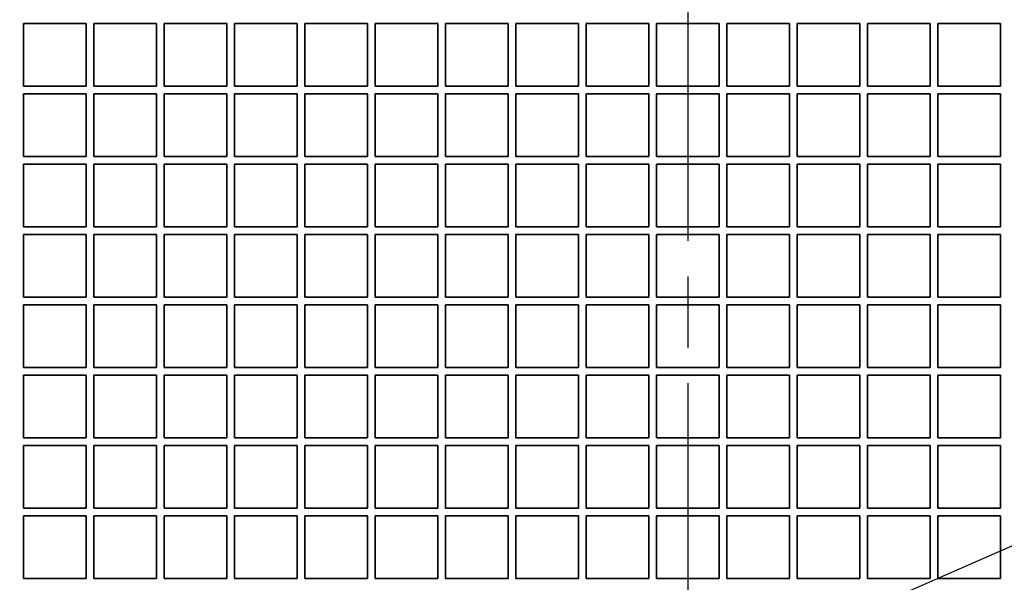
# Model space of a CAD drawing. Header units: millimetres. Extents: x 132 to 3320, y 40 to 2336.
# Tile 31 of 38: x 1903 to 2060, y 1646 to 1736. Entities that reach past the tile are written whole.
import ezdxf

# ---------------------------------------------------------------- set-up
doc = ezdxf.new("R2010")
doc.units = ezdxf.units.MM
doc.header["$LTSCALE"] = 8
doc.linetypes.add('CHAIN', pattern=[0.3543, 0.2362, -0.0295, 0.0591, -0.0295])
for name, color, linetype, lineweight, true_color in [('Krawędzie widoczne(ISO)', 7, 'Continuous', 35, 0x262659), ('Linia środkowa(ISO)', 7, 'Continuous', 25, 0x262659), ('Wymiary(ISO)', 7, 'Continuous', 25, 0x262659), ('Znacznik środka(ISO)', 7, 'Continuous', 25, 0x262659)]:
    doc.layers.add(name, color=color, linetype=linetype, lineweight=lineweight, true_color=true_color)
doc.styles.add('STANDARDDużyTekst', font='txt')
doc.dimstyles.new('X.XXX mała tolerancja', dxfattribs={"dimscale": 8, "dimtxt": 3.5, "dimasz": 3, "dimexe": 3.175, "dimexo": 0, "dimgap": 0.762, "dimtad": 1, "dimtoh": 1, "dimdec": 1, "dimrnd": 1e-08, "dimtxsty": 'STANDARDDużyTekst', "dimblk": 'Filled-2', "dimcen": 0.09, "dimdle": 10, "dimclrd": 256, "dimclre": 256, "dimclrt": 7, "dimadec": 1, "dimazin": 2, "dimtfac": 0.714286, "dimtdec": 3, "dimtmove": 0, "dimatfit": 3, "dimfxl": 1, "dimtolj": 1, "dimlwd": 25, "dimlwe": 25, "dimarcsym": 0})

# ---------------------------------------------------------------- blocks, each defined once
blk = doc.blocks.new('Filled-2')
at = {"color": 0}
for p, q in [((0, 0), (-1, 0.1667)), ((-1, 0.1667), (-1, -0.1667)), ((-1, 0), (0, 0)), ((-1, -0.1667), (0, 0))]:
    blk.add_line(p, q, dxfattribs=at)
at = {"color": 0, "flags": 128}
blk.add_lwpolyline([(-1, -0.1667), (0, 0), (-1, 0.1667), (-1, -0.1667)], dxfattribs=at)
at = {"color": 0}
blk.add_solid([(-1, -0.1667), (0, 0), (-1, 0.1667), (-1, -0.1667)], dxfattribs=at)
blk = doc.blocks.new('*D25')
at = {"layer": 'Defpoints', "color": 0, "linetype": 'Continuous', "transparency": 16777216}
for p in [(2236.74, 1676.91), (1781.46, 1582.36)]:
    blk.add_point(p, dxfattribs=at)
at = {"layer": 'Wymiary(ISO)', "color": 179, "linetype": 'Continuous', "lineweight": 25, "true_color": 0x262658, "transparency": 16777216}
for p, q in [((2213.25, 1672.03), (1804.96, 1587.24)), ((1781.46, 1582.36), (1622.34, 1549.32))]:
    blk.add_line(p, q, dxfattribs=at)
at = {"layer": 'Wymiary(ISO)', "color": 179, "linetype": 'Continuous', "lineweight": 25, "true_color": 0x262658, "transparency": 16777216, "xscale": 24, "yscale": 24, "zscale": 24}
for p, rotation in [((2236.74, 1676.91), 11.7318699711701), ((1781.46, 1582.36), 191.7318699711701)]:
    blk.add_blockref('Filled-2', p, dxfattribs=dict(at, rotation=rotation))
at = {"layer": 'Wymiary(ISO)', "color": 7, "linetype": 'Continuous', "lineweight": 25, "transparency": 16777216, "insert": (1621.26, 1584.51), "char_height": 28, "attachment_point": 1, "rotation": 11.7319, "style": 'STANDARDDużyTekst'}
blk.add_mtext('\\A1;∅465', dxfattribs=at)
blk = doc.blocks.new('*D26')
at = {"layer": 'Defpoints', "color": 0, "linetype": 'Continuous', "transparency": 16777216}
for p in [(2213.42, 1718.99), (1804.78, 1540.29)]:
    blk.add_point(p, dxfattribs=at)
at = {"layer": 'Wymiary(ISO)', "color": 179, "linetype": 'Continuous', "lineweight": 25, "true_color": 0x262658, "transparency": 16777216}
for p, q in [((2191.43, 1709.37), (1826.77, 1549.9)), ((1804.78, 1540.29), (1643.44, 1469.73))]:
    blk.add_line(p, q, dxfattribs=at)
at = {"layer": 'Wymiary(ISO)', "color": 179, "linetype": 'Continuous', "lineweight": 25, "true_color": 0x262658, "transparency": 16777216, "xscale": 24, "yscale": 24, "zscale": 24}
for p, rotation in [((2213.42, 1718.99), 23.62028117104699), ((1804.78, 1540.29), 203.620281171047)]:
    blk.add_blockref('Filled-2', p, dxfattribs=dict(at, rotation=rotation))
at = {"layer": 'Wymiary(ISO)', "color": 7, "linetype": 'Continuous', "lineweight": 25, "transparency": 16777216, "insert": (1635.13, 1503.95), "char_height": 28, "attachment_point": 1, "rotation": 23.6203, "style": 'STANDARDDużyTekst'}
blk.add_mtext('\\A1;∅446', dxfattribs=at)

msp = doc.modelspace()

# ---------------------------------------------------------------- linework, layer by layer
at = {"layer": 'Krawędzie widoczne(ISO)'}
for p, q in [((1903.301, 1725.437), (1903.301, 1735.437)), ((1903.301, 1735.437), (1913.301, 1735.437)), ((1913.301, 1735.437), (1913.301, 1725.437)), ((1914.501, 1725.437), (1914.501, 1735.437)), ((1914.501, 1735.437), (1924.501, 1735.437)), ((1924.501, 1735.437), (1924.501, 1725.437)), ((1925.701, 1725.437), (1925.701, 1735.437)), ((1925.701, 1735.437), (1935.701, 1735.437)), ((1935.701, 1735.437), (1935.701, 1725.437)), ((1936.901, 1725.437), (1936.901, 1735.437)), ((1936.901, 1735.437), (1946.901, 1735.437)), ((1946.901, 1735.437), (1946.901, 1725.437)), ((1948.101, 1725.437), (1948.101, 1735.437)), ((1948.101, 1735.437), (1958.101, 1735.437)), ((1958.101, 1735.437), (1958.101, 1725.437)), ((1959.301, 1725.437), (1959.301, 1735.437)), ((1959.301, 1735.437), (1969.301, 1735.437)), ((1969.301, 1735.437), (1969.301, 1725.437)), ((1970.501, 1725.437), (1970.501, 1735.437)), ((1970.501, 1735.437), (1980.501, 1735.437)), ((1980.501, 1735.437), (1980.501, 1725.437)), ((1981.701, 1725.437), (1981.701, 1735.437)), ((1981.701, 1735.437), (1991.701, 1735.437)), ((1991.701, 1735.437), (1991.701, 1725.437)), ((1992.901, 1725.437), (1992.901, 1735.437)), ((1992.901, 1735.437), (2002.901, 1735.437)), ((2002.901, 1735.437), (2002.901, 1725.437)), ((2004.101, 1725.437), (2004.101, 1735.437)), ((2004.101, 1735.437), (2014.101, 1735.437)), ((2014.101, 1735.437), (2014.101, 1725.437)), ((2015.301, 1725.437), (2015.301, 1735.437)), ((2015.301, 1735.437), (2025.301, 1735.437)), ((2025.301, 1735.437), (2025.301, 1725.437)), ((2026.501, 1725.437), (2026.501, 1735.437)), ((2026.501, 1735.437), (2036.501, 1735.437)), ((2036.501, 1735.437), (2036.501, 1725.437)), ((2037.701, 1725.437), (2037.701, 1735.437)), ((2037.701, 1735.437), (2047.701, 1735.437)), ((2047.701, 1735.437), (2047.701, 1725.437)), ((2048.901, 1725.437), (2048.901, 1735.437)), ((2048.901, 1735.437), (2058.901, 1735.437)), ((2058.901, 1735.437), (2058.901, 1725.437)), ((1913.301, 1725.437), (1903.301, 1725.437)), ((1924.501, 1725.437), (1914.501, 1725.437)), ((1935.701, 1725.437), (1925.701, 1725.437)), ((1946.901, 1725.437), (1936.901, 1725.437)), ((1958.101, 1725.437), (1948.101, 1725.437)), ((1969.301, 1725.437), (1959.301, 1725.437)), ((1980.501, 1725.437), (1970.501, 1725.437)), ((1991.701, 1725.437), (1981.701, 1725.437)), ((2002.901, 1725.437), (1992.901, 1725.437)), ((2014.101, 1725.437), (2004.101, 1725.437)), ((2025.301, 1725.437), (2015.301, 1725.437)), ((2036.501, 1725.437), (2026.501, 1725.437)), ((2047.701, 1725.437), (2037.701, 1725.437)), ((2058.901, 1725.437), (2048.901, 1725.437)), ((1903.301, 1714.237), (1903.301, 1724.237)), ((1903.301, 1724.237), (1913.301, 1724.237)), ((1913.301, 1724.237), (1913.301, 1714.237)), ((1914.501, 1714.237), (1914.501, 1724.237)), ((1914.501, 1724.237), (1924.501, 1724.237)), ((1924.501, 1724.237), (1924.501, 1714.237)), ((1925.701, 1714.237), (1925.701, 1724.237)), ((1925.701, 1724.237), (1935.701, 1724.237)), ((1935.701, 1724.237), (1935.701, 1714.237)), ((1936.901, 1714.237), (1936.901, 1724.237)), ((1936.901, 1724.237), (1946.901, 1724.237)), ((1946.901, 1724.237), (1946.901, 1714.237)), ((1948.101, 1714.237), (1948.101, 1724.237)), ((1948.101, 1724.237), (1958.101, 1724.237)), ((1958.101, 1724.237), (1958.101, 1714.237)), ((1959.301, 1714.237), (1959.301, 1724.237)), ((1959.301, 1724.237), (1969.301, 1724.237)), ((1969.301, 1724.237), (1969.301, 1714.237)), ((1970.501, 1714.237), (1970.501, 1724.237)), ((1970.501, 1724.237), (1980.501, 1724.237)), ((1980.501, 1724.237), (1980.501, 1714.237)), ((1981.701, 1714.237), (1981.701, 1724.237)), ((1981.701, 1724.237), (1991.701, 1724.237)), ((1991.701, 1724.237), (1991.701, 1714.237)), ((1992.901, 1714.237), (1992.901, 1724.237)), ((1992.901, 1724.237), (2002.901, 1724.237)), ((2002.901, 1724.237), (2002.901, 1714.237)), ((2004.101, 1714.237), (2004.101, 1724.237)), ((2004.101, 1724.237), (2014.101, 1724.237)), ((2014.101, 1724.237), (2014.101, 1714.237)), ((2015.301, 1714.237), (2015.301, 1724.237)), ((2015.301, 1724.237), (2025.301, 1724.237)), ((2025.301, 1724.237), (2025.301, 1714.237)), ((2026.501, 1714.237), (2026.501, 1724.237)), ((2026.501, 1724.237), (2036.501, 1724.237)), ((2036.501, 1724.237), (2036.501, 1714.237)), ((2037.701, 1714.237), (2037.701, 1724.237)), ((2037.701, 1724.237), (2047.701, 1724.237)), ((2047.701, 1724.237), (2047.701, 1714.237)), ((2048.901, 1714.237), (2048.901, 1724.237)), ((2048.901, 1724.237), (2058.901, 1724.237)), ((2058.901, 1724.237), (2058.901, 1714.237)), ((1913.301, 1714.237), (1903.301, 1714.237)), ((1924.501, 1714.237), (1914.501, 1714.237)), ((1935.701, 1714.237), (1925.701, 1714.237)), ((1946.901, 1714.237), (1936.901, 1714.237)), ((1958.101, 1714.237), (1948.101, 1714.237)), ((1969.301, 1714.237), (1959.301, 1714.237)), ((1980.501, 1714.237), (1970.501, 1714.237)), ((1991.701, 1714.237), (1981.701, 1714.237)), ((2002.901, 1714.237), (1992.901, 1714.237)), ((2014.101, 1714.237), (2004.101, 1714.237)), ((2025.301, 1714.237), (2015.301, 1714.237)), ((2036.501, 1714.237), (2026.501, 1714.237)), ((2047.701, 1714.237), (2037.701, 1714.237)), ((2058.901, 1714.237), (2048.901, 1714.237)), ((1903.301, 1703.037), (1903.301, 1713.037)), ((1903.301, 1713.037), (1913.301, 1713.037)), ((1913.301, 1713.037), (1913.301, 1703.037)), ((1914.501, 1703.037), (1914.501, 1713.037)), ((1914.501, 1713.037), (1924.501, 1713.037)), ((1924.501, 1713.037), (1924.501, 1703.037)), ((1925.701, 1703.037), (1925.701, 1713.037)), ((1925.701, 1713.037), (1935.701, 1713.037)), ((1935.701, 1713.037), (1935.701, 1703.037)), ((1936.901, 1703.037), (1936.901, 1713.037)), ((1936.901, 1713.037), (1946.901, 1713.037)), ((1946.901, 1713.037), (1946.901, 1703.037)), ((1948.101, 1703.037), (1948.101, 1713.037)), ((1948.101, 1713.037), (1958.101, 1713.037)), ((1958.101, 1713.037), (1958.101, 1703.037)), ((1959.301, 1703.037), (1959.301, 1713.037)), ((1959.301, 1713.037), (1969.301, 1713.037)), ((1969.301, 1713.037), (1969.301, 1703.037)), ((1970.501, 1703.037), (1970.501, 1713.037)), ((1970.501, 1713.037), (1980.501, 1713.037)), ((1980.501, 1713.037), (1980.501, 1703.037)), ((1981.701, 1703.037), (1981.701, 1713.037)), ((1981.701, 1713.037), (1991.701, 1713.037)), ((1991.701, 1713.037), (1991.701, 1703.037)), ((1992.901, 1703.037), (1992.901, 1713.037)), ((1992.901, 1713.037), (2002.901, 1713.037)), ((2002.901, 1713.037), (2002.901, 1703.037)), ((2004.101, 1703.037), (2004.101, 1713.037)), ((2004.101, 1713.037), (2014.101, 1713.037)), ((2014.101, 1713.037), (2014.101, 1703.037)), ((2015.301, 1703.037), (2015.301, 1713.037)), ((2015.301, 1713.037), (2025.301, 1713.037)), ((2025.301, 1713.037), (2025.301, 1703.037)), ((2026.501, 1703.037), (2026.501, 1713.037)), ((2026.501, 1713.037), (2036.501, 1713.037)), ((2036.501, 1713.037), (2036.501, 1703.037)), ((2037.701, 1703.037), (2037.701, 1713.037)), ((2037.701, 1713.037), (2047.701, 1713.037)), ((2047.701, 1713.037), (2047.701, 1703.037)), ((2048.901, 1703.037), (2048.901, 1713.037)), ((2048.901, 1713.037), (2058.901, 1713.037)), ((2058.901, 1713.037), (2058.901, 1703.037)), ((1913.301, 1703.037), (1903.301, 1703.037)), ((1924.501, 1703.037), (1914.501, 1703.037)), ((1935.701, 1703.037), (1925.701, 1703.037)), ((1946.901, 1703.037), (1936.901, 1703.037)), ((1958.101, 1703.037), (1948.101, 1703.037)), ((1969.301, 1703.037), (1959.301, 1703.037)), ((1980.501, 1703.037), (1970.501, 1703.037)), ((1991.701, 1703.037), (1981.701, 1703.037)), ((2002.901, 1703.037), (1992.901, 1703.037)), ((2014.101, 1703.037), (2004.101, 1703.037)), ((2025.301, 1703.037), (2015.301, 1703.037)), ((2036.501, 1703.037), (2026.501, 1703.037)), ((2047.701, 1703.037), (2037.701, 1703.037)), ((2058.901, 1703.037), (2048.901, 1703.037)), ((1903.301, 1691.837), (1903.301, 1701.837)), ((1903.301, 1701.837), (1913.301, 1701.837)), ((1913.301, 1701.837), (1913.301, 1691.837)), ((1914.501, 1691.837), (1914.501, 1701.837)), ((1914.501, 1701.837), (1924.501, 1701.837)), ((1924.501, 1701.837), (1924.501, 1691.837)), ((1925.701, 1691.837), (1925.701, 1701.837)), ((1925.701, 1701.837), (1935.701, 1701.837)), ((1935.701, 1701.837), (1935.701, 1691.837)), ((1936.901, 1691.837), (1936.901, 1701.837)), ((1936.901, 1701.837), (1946.901, 1701.837)), ((1946.901, 1701.837), (1946.901, 1691.837)), ((1948.101, 1691.837), (1948.101, 1701.837)), ((1948.101, 1701.837), (1958.101, 1701.837)), ((1958.101, 1701.837), (1958.101, 1691.837)), ((1959.301, 1691.837), (1959.301, 1701.837)), ((1959.301, 1701.837), (1969.301, 1701.837)), ((1969.301, 1701.837), (1969.301, 1691.837)), ((1970.501, 1691.837), (1970.501, 1701.837)), ((1970.501, 1701.837), (1980.501, 1701.837)), ((1980.501, 1701.837), (1980.501, 1691.837)), ((1981.701, 1691.837), (1981.701, 1701.837)), ((1981.701, 1701.837), (1991.701, 1701.837)), ((1991.701, 1701.837), (1991.701, 1691.837)), ((1992.901, 1691.837), (1992.901, 1701.837)), ((1992.901, 1701.837), (2002.901, 1701.837)), ((2002.901, 1701.837), (2002.901, 1691.837)), ((2004.101, 1691.837), (2004.101, 1701.837)), ((2004.101, 1701.837), (2014.101, 1701.837)), ((2014.101, 1701.837), (2014.101, 1691.837)), ((2015.301, 1691.837), (2015.301, 1701.837)), ((2015.301, 1701.837), (2025.301, 1701.837)), ((2025.301, 1701.837), (2025.301, 1691.837)), ((2026.501, 1691.837), (2026.501, 1701.837)), ((2026.501, 1701.837), (2036.501, 1701.837)), ((2036.501, 1701.837), (2036.501, 1691.837)), ((2037.701, 1691.837), (2037.701, 1701.837)), ((2037.701, 1701.837), (2047.701, 1701.837)), ((2047.701, 1701.837), (2047.701, 1691.837)), ((2048.901, 1691.837), (2048.901, 1701.837)), ((2048.901, 1701.837), (2058.901, 1701.837)), ((2058.901, 1701.837), (2058.901, 1691.837)), ((1913.301, 1691.837), (1903.301, 1691.837)), ((1903.301, 1680.637), (1903.301, 1690.637)), ((1903.301, 1690.637), (1913.301, 1690.637)), ((1913.301, 1690.637), (1913.301, 1680.637)), ((1924.501, 1691.837), (1914.501, 1691.837)), ((1914.501, 1680.637), (1914.501, 1690.637)), ((1914.501, 1690.637), (1924.501, 1690.637)), ((1924.501, 1690.637), (1924.501, 1680.637)), ((1935.701, 1691.837), (1925.701, 1691.837)), ((1925.701, 1680.637), (1925.701, 1690.637)), ((1925.701, 1690.637), (1935.701, 1690.637)), ((1935.701, 1690.637), (1935.701, 1680.637)), ((1946.901, 1691.837), (1936.901, 1691.837)), ((1936.901, 1680.637), (1936.901, 1690.637)), ((1936.901, 1690.637), (1946.901, 1690.637)), ((1946.901, 1690.637), (1946.901, 1680.637)), ((1958.101, 1691.837), (1948.101, 1691.837)), ((1948.101, 1680.637), (1948.101, 1690.637)), ((1948.101, 1690.637), (1958.101, 1690.637)), ((1958.101, 1690.637), (1958.101, 1680.637)), ((1969.301, 1691.837), (1959.301, 1691.837)), ((1959.301, 1680.637), (1959.301, 1690.637)), ((1959.301, 1690.637), (1969.301, 1690.637)), ((1969.301, 1690.637), (1969.301, 1680.637)), ((1980.501, 1691.837), (1970.501, 1691.837)), ((1970.501, 1680.637), (1970.501, 1690.637)), ((1970.501, 1690.637), (1980.501, 1690.637)), ((1980.501, 1690.637), (1980.501, 1680.637)), ((1991.701, 1691.837), (1981.701, 1691.837)), ((1981.701, 1680.637), (1981.701, 1690.637)), ((1981.701, 1690.637), (1991.701, 1690.637)), ((1991.701, 1690.637), (1991.701, 1680.637)), ((2002.901, 1691.837), (1992.901, 1691.837)), ((1992.901, 1680.637), (1992.901, 1690.637)), ((1992.901, 1690.637), (2002.901, 1690.637)), ((2002.901, 1690.637), (2002.901, 1680.637)), ((2014.101, 1691.837), (2004.101, 1691.837)), ((2004.101, 1680.637), (2004.101, 1690.637)), ((2004.101, 1690.637), (2014.101, 1690.637)), ((2014.101, 1690.637), (2014.101, 1680.637)), ((2025.301, 1691.837), (2015.301, 1691.837)), ((2015.301, 1680.637), (2015.301, 1690.637)), ((2015.301, 1690.637), (2025.301, 1690.637)), ((2025.301, 1690.637), (2025.301, 1680.637)), ((2036.501, 1691.837), (2026.501, 1691.837)), ((2026.501, 1680.637), (2026.501, 1690.637)), ((2026.501, 1690.637), (2036.501, 1690.637)), ((2036.501, 1690.637), (2036.501, 1680.637)), ((2047.701, 1691.837), (2037.701, 1691.837)), ((2037.701, 1680.637), (2037.701, 1690.637)), ((2037.701, 1690.637), (2047.701, 1690.637)), ((2047.701, 1690.637), (2047.701, 1680.637)), ((2058.901, 1691.837), (2048.901, 1691.837)), ((2048.901, 1680.637), (2048.901, 1690.637)), ((2048.901, 1690.637), (2058.901, 1690.637)), ((2058.901, 1690.637), (2058.901, 1680.637)), ((1913.301, 1680.637), (1903.301, 1680.637)), ((1903.301, 1669.437), (1903.301, 1679.437)), ((1903.301, 1679.437), (1913.301, 1679.437)), ((1913.301, 1679.437), (1913.301, 1669.437)), ((1924.501, 1680.637), (1914.501, 1680.637)), ((1914.501, 1669.437), (1914.501, 1679.437)), ((1914.501, 1679.437), (1924.501, 1679.437)), ((1924.501, 1679.437), (1924.501, 1669.437)), ((1935.701, 1680.637), (1925.701, 1680.637)), ((1925.701, 1669.437), (1925.701, 1679.437)), ((1925.701, 1679.437), (1935.701, 1679.437)), ((1935.701, 1679.437), (1935.701, 1669.437)), ((1946.901, 1680.637), (1936.901, 1680.637)), ((1936.901, 1669.437), (1936.901, 1679.437)), ((1936.901, 1679.437), (1946.901, 1679.437)), ((1946.901, 1679.437), (1946.901, 1669.437)), ((1958.101, 1680.637), (1948.101, 1680.637)), ((1948.101, 1669.437), (1948.101, 1679.437)), ((1948.101, 1679.437), (1958.101, 1679.437)), ((1958.101, 1679.437), (1958.101, 1669.437)), ((1969.301, 1680.637), (1959.301, 1680.637)), ((1959.301, 1669.437), (1959.301, 1679.437)), ((1959.301, 1679.437), (1969.301, 1679.437)), ((1969.301, 1679.437), (1969.301, 1669.437)), ((1980.501, 1680.637), (1970.501, 1680.637)), ((1970.501, 1669.437), (1970.501, 1679.437)), ((1970.501, 1679.437), (1980.501, 1679.437)), ((1980.501, 1679.437), (1980.501, 1669.437)), ((1991.701, 1680.637), (1981.701, 1680.637)), ((1981.701, 1669.437), (1981.701, 1679.437)), ((1981.701, 1679.437), (1991.701, 1679.437)), ((1991.701, 1679.437), (1991.701, 1669.437)), ((2002.901, 1680.637), (1992.901, 1680.637)), ((1992.901, 1669.437), (1992.901, 1679.437)), ((1992.901, 1679.437), (2002.901, 1679.437)), ((2002.901, 1679.437), (2002.901, 1669.437)), ((2014.101, 1680.637), (2004.101, 1680.637)), ((2004.101, 1669.437), (2004.101, 1679.437)), ((2004.101, 1679.437), (2014.101, 1679.437)), ((2014.101, 1679.437), (2014.101, 1669.437)), ((2025.301, 1680.637), (2015.301, 1680.637)), ((2015.301, 1669.437), (2015.301, 1679.437)), ((2015.301, 1679.437), (2025.301, 1679.437)), ((2025.301, 1679.437), (2025.301, 1669.437)), ((2036.501, 1680.637), (2026.501, 1680.637)), ((2026.501, 1669.437), (2026.501, 1679.437)), ((2026.501, 1679.437), (2036.501, 1679.437)), ((2036.501, 1679.437), (2036.501, 1669.437)), ((2047.701, 1680.637), (2037.701, 1680.637)), ((2037.701, 1669.437), (2037.701, 1679.437)), ((2037.701, 1679.437), (2047.701, 1679.437)), ((2047.701, 1679.437), (2047.701, 1669.437)), ((2058.901, 1680.637), (2048.901, 1680.637)), ((2048.901, 1669.437), (2048.901, 1679.437)), ((2048.901, 1679.437), (2058.901, 1679.437)), ((2058.901, 1679.437), (2058.901, 1669.437)), ((1913.301, 1669.437), (1903.301, 1669.437)), ((1924.501, 1669.437), (1914.501, 1669.437)), ((1935.701, 1669.437), (1925.701, 1669.437)), ((1946.901, 1669.437), (1936.901, 1669.437)), ((1958.101, 1669.437), (1948.101, 1669.437)), ((1969.301, 1669.437), (1959.301, 1669.437)), ((1980.501, 1669.437), (1970.501, 1669.437)), ((1991.701, 1669.437), (1981.701, 1669.437)), ((2002.901, 1669.437), (1992.901, 1669.437)), ((2014.101, 1669.437), (2004.101, 1669.437)), ((2025.301, 1669.437), (2015.301, 1669.437)), ((2036.501, 1669.437), (2026.501, 1669.437)), ((2047.701, 1669.437), (2037.701, 1669.437)), ((2058.901, 1669.437), (2048.901, 1669.437)), ((1903.301, 1658.237), (1903.301, 1668.237)), ((1903.301, 1668.237), (1913.301, 1668.237)), ((1913.301, 1668.237), (1913.301, 1658.237)), ((1914.501, 1658.237), (1914.501, 1668.237)), ((1914.501, 1668.237), (1924.501, 1668.237)), ((1924.501, 1668.237), (1924.501, 1658.237)), ((1925.701, 1658.237), (1925.701, 1668.237)), ((1925.701, 1668.237), (1935.701, 1668.237)), ((1935.701, 1668.237), (1935.701, 1658.237)), ((1936.901, 1658.237), (1936.901, 1668.237)), ((1936.901, 1668.237), (1946.901, 1668.237)), ((1946.901, 1668.237), (1946.901, 1658.237)), ((1948.101, 1658.237), (1948.101, 1668.237)), ((1948.101, 1668.237), (1958.101, 1668.237)), ((1958.101, 1668.237), (1958.101, 1658.237)), ((1959.301, 1658.237), (1959.301, 1668.237)), ((1959.301, 1668.237), (1969.301, 1668.237)), ((1969.301, 1668.237), (1969.301, 1658.237)), ((1970.501, 1658.237), (1970.501, 1668.237)), ((1970.501, 1668.237), (1980.501, 1668.237)), ((1980.501, 1668.237), (1980.501, 1658.237)), ((1981.701, 1658.237), (1981.701, 1668.237)), ((1981.701, 1668.237), (1991.701, 1668.237)), ((1991.701, 1668.237), (1991.701, 1658.237)), ((1992.901, 1658.237), (1992.901, 1668.237)), ((1992.901, 1668.237), (2002.901, 1668.237)), ((2002.901, 1668.237), (2002.901, 1658.237)), ((2004.101, 1658.237), (2004.101, 1668.237)), ((2004.101, 1668.237), (2014.101, 1668.237)), ((2014.101, 1668.237), (2014.101, 1658.237)), ((2015.301, 1658.237), (2015.301, 1668.237)), ((2015.301, 1668.237), (2025.301, 1668.237)), ((2025.301, 1668.237), (2025.301, 1658.237)), ((2026.501, 1658.237), (2026.501, 1668.237)), ((2026.501, 1668.237), (2036.501, 1668.237)), ((2036.501, 1668.237), (2036.501, 1658.237)), ((2037.701, 1658.237), (2037.701, 1668.237)), ((2037.701, 1668.237), (2047.701, 1668.237)), ((2047.701, 1668.237), (2047.701, 1658.237)), ((2048.901, 1658.237), (2048.901, 1668.237)), ((2048.901, 1668.237), (2058.901, 1668.237)), ((2058.901, 1668.237), (2058.901, 1658.237)), ((1913.301, 1658.237), (1903.301, 1658.237)), ((1924.501, 1658.237), (1914.501, 1658.237)), ((1935.701, 1658.237), (1925.701, 1658.237)), ((1946.901, 1658.237), (1936.901, 1658.237)), ((1958.101, 1658.237), (1948.101, 1658.237)), ((1969.301, 1658.237), (1959.301, 1658.237)), ((1980.501, 1658.237), (1970.501, 1658.237)), ((1991.701, 1658.237), (1981.701, 1658.237)), ((2002.901, 1658.237), (1992.901, 1658.237)), ((2014.101, 1658.237), (2004.101, 1658.237)), ((2025.301, 1658.237), (2015.301, 1658.237)), ((2036.501, 1658.237), (2026.501, 1658.237)), ((2047.701, 1658.237), (2037.701, 1658.237)), ((2058.901, 1658.237), (2048.901, 1658.237)), ((1903.301, 1647.037), (1903.301, 1657.037)), ((1903.301, 1657.037), (1913.301, 1657.037)), ((1913.301, 1657.037), (1913.301, 1647.037)), ((1914.501, 1647.037), (1914.501, 1657.037)), ((1914.501, 1657.037), (1924.501, 1657.037)), ((1924.501, 1657.037), (1924.501, 1647.037)), ((1925.701, 1647.037), (1925.701, 1657.037)), ((1925.701, 1657.037), (1935.701, 1657.037)), ((1935.701, 1657.037), (1935.701, 1647.037)), ((1936.901, 1647.037), (1936.901, 1657.037)), ((1936.901, 1657.037), (1946.901, 1657.037)), ((1946.901, 1657.037), (1946.901, 1647.037)), ((1948.101, 1647.037), (1948.101, 1657.037)), ((1948.101, 1657.037), (1958.101, 1657.037)), ((1958.101, 1657.037), (1958.101, 1647.037)), ((1959.301, 1647.037), (1959.301, 1657.037)), ((1959.301, 1657.037), (1969.301, 1657.037)), ((1969.301, 1657.037), (1969.301, 1647.037)), ((1970.501, 1647.037), (1970.501, 1657.037)), ((1970.501, 1657.037), (1980.501, 1657.037)), ((1980.501, 1657.037), (1980.501, 1647.037)), ((1981.701, 1647.037), (1981.701, 1657.037)), ((1981.701, 1657.037), (1991.701, 1657.037)), ((1991.701, 1657.037), (1991.701, 1647.037)), ((1992.901, 1647.037), (1992.901, 1657.037)), ((1992.901, 1657.037), (2002.901, 1657.037)), ((2002.901, 1657.037), (2002.901, 1647.037)), ((2004.101, 1647.037), (2004.101, 1657.037)), ((2004.101, 1657.037), (2014.101, 1657.037)), ((2014.101, 1657.037), (2014.101, 1647.037)), ((2015.301, 1647.037), (2015.301, 1657.037)), ((2015.301, 1657.037), (2025.301, 1657.037)), ((2025.301, 1657.037), (2025.301, 1647.037)), ((2026.501, 1647.037), (2026.501, 1657.037)), ((2026.501, 1657.037), (2036.501, 1657.037)), ((2036.501, 1657.037), (2036.501, 1647.037)), ((2037.701, 1647.037), (2037.701, 1657.037)), ((2037.701, 1657.037), (2047.701, 1657.037)), ((2047.701, 1657.037), (2047.701, 1647.037)), ((2048.901, 1647.037), (2048.901, 1657.037)), ((2048.901, 1657.037), (2058.901, 1657.037)), ((2058.901, 1657.037), (2058.901, 1647.037)), ((1913.301, 1647.037), (1903.301, 1647.037)), ((1924.501, 1647.037), (1914.501, 1647.037)), ((1935.701, 1647.037), (1925.701, 1647.037)), ((1946.901, 1647.037), (1936.901, 1647.037)), ((1958.101, 1647.037), (1948.101, 1647.037)), ((1969.301, 1647.037), (1959.301, 1647.037)), ((1980.501, 1647.037), (1970.501, 1647.037)), ((1991.701, 1647.037), (1981.701, 1647.037)), ((2002.901, 1647.037), (1992.901, 1647.037)), ((2014.101, 1647.037), (2004.101, 1647.037)), ((2025.301, 1647.037), (2015.301, 1647.037)), ((2036.501, 1647.037), (2026.501, 1647.037)), ((2047.701, 1647.037), (2037.701, 1647.037)), ((2058.901, 1647.037), (2048.901, 1647.037))]:
    msp.add_line(p, q, dxfattribs=at)
msp.add_circle((2009.101, 1629.637), 232.5, dxfattribs=at)
at = {"layer": 'Linia środkowa(ISO)', "linetype": 'CHAIN', "ltscale": 23.990969}
msp.add_circle((2009.101, 1629.637), 223, dxfattribs=at)
at = {"layer": 'Znacznik środka(ISO)', "linetype": 'CHAIN', "ltscale": 23.990969}
msp.add_line((2009.101, 1882.137), (2009.101, 1377.137), dxfattribs=at)

# ---------------------------------------------------------------- dimensions: what is measured, and where the dimension line sits
at = {"layer": 'Wymiary(ISO)', "color": 179, "linetype": 'Continuous', "lineweight": 25, "true_color": 0x262658}
for p1, p2, picture, middle in [((2213.418, 1718.988), (1804.783, 1540.287), '*D26', (1688.332, 1489.362)), ((2236.744, 1676.912), (1781.458, 1582.363), '*D25', (1670.676, 1559.357))]:
    dim = msp.add_diameter_dim_2p(p1=p1, p2=p2, dimstyle='X.XXX mała tolerancja', override={"dimgap": 0.762, "dimtoh": 0, "dimdec": 1, "dimlfac": 1, "dimtol": 0, "dimlim": 0, "dimtp": 0, "dimtm": 0, "dimtdec": 3, "dimatfit": 2}, dxfattribs=at)
    dim.commit()
    dim.dimension.update_dxf_attribs({"geometry": picture, "text_midpoint": middle, "dimtype": 163})

doc.saveas('drawing.dxf')
